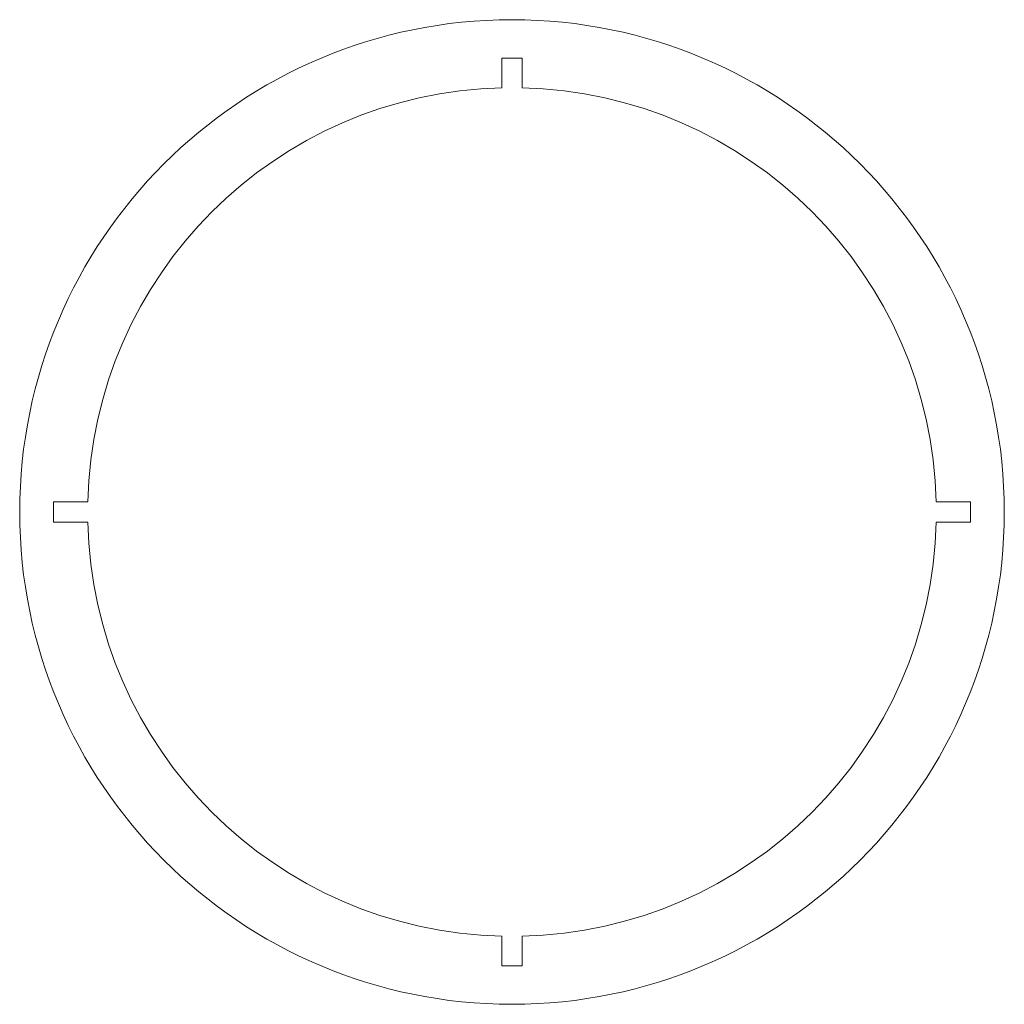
# Model space of a CAD drawing. Header units: inches. Extents: x -11.4 to 11.4, y -11.4 to 11.4.
import ezdxf

# ---------------------------------------------------------------- set-up
doc = ezdxf.new("R2010")
doc.units = ezdxf.units.IN
doc.header["$MEASUREMENT"] = 0

msp = doc.modelspace()

# ---------------------------------------------------------------- linework, layer by layer
at = {"color": 7, "linetype": 'Continuous', "lineweight": 15}
for p, q in [((-0.236, 9.84), (-0.236, 10.528)), ((-0.236, 10.528), (0.236, 10.528)), ((0.236, 9.84), (0.236, 10.528)), ((-10.635, 0.236), (-10.635, -0.236)), ((-9.84, 0.236), (-10.635, 0.236)), ((9.84, 0.236), (10.635, 0.236)), ((10.635, 0.236), (10.635, -0.236)), ((-9.84, -0.236), (-10.635, -0.236)), ((9.84, -0.236), (10.635, -0.236)), ((-0.236, -9.84), (-0.236, -10.528)), ((0.236, -9.84), (0.236, -10.528)), ((-0.236, -10.528), (0.236, -10.528))]:
    msp.add_line(p, q, dxfattribs=at)
msp.add_circle((0, 0), 11.417, dxfattribs=at)
for start, end in [(91.3752, 178.6248), (1.3752, 88.6248), (181.3752, 268.6248), (271.3752, 358.6248)]:
    msp.add_arc((0, 0), 9.843, start, end, dxfattribs=at)

doc.saveas('drawing.dxf')
